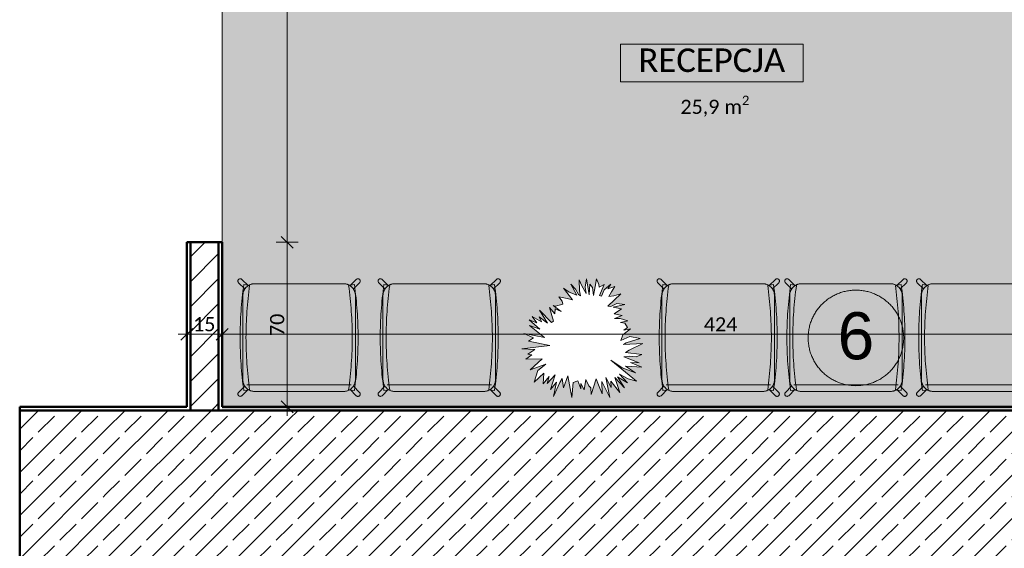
# Model space of a CAD drawing. Extents: x -7955 to 2900, y -3385 to 4160.
# Tile 6 of 30: x -7864 to -7027, y 2335 to 2784. Entities that reach past the tile are written whole.
import ezdxf
from ezdxf.xclip import XClip

# ---------------------------------------------------------------- set-up
doc = ezdxf.new("R2010")
doc.units = 0
doc.header["$MEASUREMENT"] = 0
doc.header["$XCLIPFRAME"] = 0
doc.linetypes.add('Wipeout_Contour', pattern=[10000, 0, -10000])
for name, color, linetype in [('210-A Strefy', 7, 'Continuous'), ('230-A Ściany działowe', 7, 'Continuous'), ('320-W Umeblowanie', 7, 'Continuous'), ('820-G Rysunki Obrazki', 7, 'Continuous')]:
    doc.layers.add(name, color=color, linetype=linetype)
for name, color, linetype, lineweight in [('210-A Strefy_Nr_pióra__41', 7, 'Continuous', 13), ('230-A Ściany działowe_Nr_pióra__1', 7, 'Continuous', 50), ('320-W Umeblowanie_Nr_pióra__23', 7, 'Continuous', 13), ('499-K Wymiary i opisy_Nr_pióra__65', 7, 'Continuous', 5), ('B_WIDOK_Nr_pióra__41', 7, 'Continuous', 13), ('D_OPIS_Nr_pióra__23', 7, 'Continuous', 13), ('D_OPIS_Nr_pióra__41', 7, 'Continuous', 13), ('Drzwi ARCHICAD_Nr_pióra__1', 7, 'Continuous', 50)]:
    doc.layers.add(name, color=color, linetype=linetype, lineweight=lineweight)
doc.layers.add('210-A Strefy_Nr_pióra__64', color=7, linetype='Continuous', lineweight=5, true_color=0x9f9f9f)
doc.layers.add('B_WIDOK_Nr_pióra__64', color=7, linetype='Continuous', lineweight=5, true_color=0x9f9f9f)
doc.styles.add('GENERATED_STYLE_1', font='txt')
doc.styles.add('GENERATED_STYLE_3', font='arial.ttf')
pattern_1 = [(0, (-7692.221, 2461.101), (0, 17.3205), [0, -10]), (0, (-7687.221, 2469.761), (0, 17.3205), [0, -10])]
pattern_2 = [(45, (-7692.221, 2461.101), (-10.6066, 10.6066), [])]
pattern_3 = [(45, (-7692.221, 2461.1), (-18.3848, 18.3848), []), (45, (-7701.414, 2470.294), (-18.38478, 18.38478), [19.5, -6.5])]

# ---------------------------------------------------------------- blocks, each defined once
blk = doc.blocks.new('Rysunek_3_3', base_point=(-7692.22, 2461.1))
at = {"layer": '210-A Strefy', "linetype": 'Continuous', "lineweight": 0, "ltscale": 0.1, "true_color": 0x262626}
blk.add_hatch(color=250, dxfattribs=at).paths.add_polyline_path([(-7692.22, 3677.1), (-7692.22, 2455.1), (-6844.22, 2455.1), (-6844.22, 2843.06), (-6844.22, 3677.1)])
at = {"layer": '230-A Ściany działowe', "linetype": 'Continuous', "lineweight": 0, "ltscale": 0.1, "true_color": 0x000000}
h = blk.add_hatch(dxfattribs=at)
h.set_pattern_fill('Tynk_0003', color=18, style=0, pattern_type=2)
h.set_pattern_definition(pattern_1)
h.paths.add_polyline_path([(-7722.22, 2455.1), (-7719.22, 2455.1), (-7719.22, 2595.1), (-7722.22, 2595.1)])
h = blk.add_hatch(dxfattribs=at)
h.set_pattern_fill('Bloczki_ceramiczne_0003', color=18, style=0, pattern_type=2)
h.set_pattern_definition(pattern_2)
h.paths.add_polyline_path([(-7719.22, 2595.1), (-7719.22, 2455.1), (-7695.22, 2455.1), (-7695.22, 2595.1)])
h = blk.add_hatch(dxfattribs=at)
h.set_pattern_fill('Tynk_0003', color=18, style=0, pattern_type=2)
h.set_pattern_definition(pattern_1)
h.paths.add_polyline_path([(-7695.22, 2455.1), (-7692.22, 2455.1), (-7692.22, 2595.1), (-7695.22, 2595.1)])
h = blk.add_hatch(dxfattribs=at)
h.set_pattern_fill('Tynk_0003', color=18, style=0, pattern_type=2)
h.set_pattern_definition(pattern_1)
h.paths.add_polyline_path([(-7722.22, 2455.1), (-7864.27, 2455.1), (-7864.27, 2452.1), (-7722.22, 2452.1)])
h = blk.add_hatch(dxfattribs=at)
h.set_pattern_fill('Beton_zbrojony_0003', color=18, style=0, pattern_type=2)
h.set_pattern_definition(pattern_3)
h.paths.add_polyline_path([(-7791.22, 2452.1), (-7864.27, 2452.1), (-7864.27, 2296.1), (-7791.22, 2296.1)])
h = blk.add_hatch(dxfattribs=at)
h.set_pattern_fill('Beton_zbrojony_0003', color=18, style=0, pattern_type=2)
h.set_pattern_definition(pattern_3)
h.paths.add_polyline_path([(-7791.22, 2296.1), (-7635.22, 2296.1), (-7635.22, 2452.1), (-7791.22, 2452.1)])
h = blk.add_hatch(dxfattribs=at)
h.set_pattern_fill('Tynk_0003', color=18, style=0, pattern_type=2)
h.set_pattern_definition(pattern_1)
h.paths.add_polyline_path([(-7722.22, 2452.1), (-7719.22, 2452.1), (-7719.22, 2455.1), (-7722.22, 2455.1)])
h = blk.add_hatch(dxfattribs=at)
h.set_pattern_fill('Bloczki_ceramiczne_0003', color=18, style=0, pattern_type=2)
h.set_pattern_definition(pattern_2)
h.paths.add_polyline_path([(-7719.22, 2452.1), (-7695.22, 2452.1), (-7695.22, 2455.1), (-7719.22, 2455.1)])
h = blk.add_hatch(dxfattribs=at)
h.set_pattern_fill('Tynk_0003', color=18, style=0, pattern_type=2)
h.set_pattern_definition(pattern_1)
h.paths.add_polyline_path([(-7695.22, 2452.1), (-7692.22, 2452.1), (-7692.22, 2455.1), (-7695.22, 2455.1)])
h = blk.add_hatch(dxfattribs=at)
h.set_pattern_fill('Tynk_0003', color=18, style=0, pattern_type=2)
h.set_pattern_definition(pattern_1)
h.paths.add_polyline_path([(-6284.22, 2455.1), (-7692.22, 2455.1), (-7692.22, 2452.1), (-6284.22, 2452.1)])
h = blk.add_hatch(dxfattribs=at)
h.set_pattern_fill('Beton_zbrojony_0003', color=18, style=0, pattern_type=2)
h.set_pattern_definition(pattern_3)
h.paths.add_polyline_path([(-7635.22, 2296.1), (-6284.22, 2296.1), (-6284.22, 2452.1), (-7635.22, 2452.1)])
at = {"layer": '210-A Strefy_Nr_pióra__64', "color": 253, "linetype": 'Continuous', "lineweight": 5, "ltscale": 0.1, "true_color": 0x9f9f9f}
for p, q in [((-7692.22, 2455.1), (-7692.22, 3677.1)), ((-6844.22, 2455.1), (-7692.22, 2455.1))]:
    blk.add_line(p, q, dxfattribs=at)
at = {"layer": '230-A Ściany działowe_Nr_pióra__1', "color": 7, "linetype": 'Continuous', "lineweight": 50, "ltscale": 0.1}
for p, q in [((-7722.22, 2595.1), (-7719.22, 2595.1)), ((-7719.22, 2595.1), (-7719.22, 2455.1)), ((-7719.22, 2595.1), (-7695.22, 2595.1)), ((-7695.22, 2455.1), (-7695.22, 2595.1)), ((-7695.22, 2595.1), (-7692.22, 2595.1)), ((-7791.22, 2452.1), (-7864.27, 2452.1)), ((-7635.22, 2452.1), (-7791.22, 2452.1)), ((-7719.22, 2455.1), (-7719.22, 2452.1)), ((-7719.22, 2455.1), (-7719.22, 2452.1)), ((-7719.22, 2452.1), (-7695.22, 2452.1)), ((-7719.22, 2452.1), (-7695.22, 2452.1)), ((-7695.22, 2452.1), (-7695.22, 2455.1)), ((-7695.22, 2452.1), (-7695.22, 2455.1)), ((-6284.22, 2452.1), (-7635.22, 2452.1))]:
    blk.add_line(p, q, dxfattribs=at)
at = {"layer": '230-A Ściany działowe_Nr_pióra__1', "color": 7, "linetype": 'Continuous', "lineweight": 50, "ltscale": 0.1, "flags": 128}
for points in [[(-7722.22, 2595.1), (-7722.22, 2455.1)], [(-7692.22, 2455.1), (-7692.22, 2595.1)], [(-7722.22, 2455.1), (-7864.27, 2455.1)], [(-7864.27, 2455.1), (-7864.27, 2293.1)], [(-6284.22, 2455.1), (-7692.22, 2455.1)]]:
    blk.add_lwpolyline(points, dxfattribs=at)
at = {"layer": '320-W Umeblowanie_Nr_pióra__23', "color": 7, "linetype": 'Continuous', "lineweight": 13, "ltscale": 0.1}
for p, q in [((-7670.1, 2558.17), (-7675.38, 2563.45)), ((-7578.2, 2563.45), (-7583.48, 2558.17)), ((-7551.01, 2558.17), (-7556.28, 2563.45)), ((-7459.11, 2563.45), (-7464.38, 2558.17)), ((-7313.89, 2558.17), (-7319.16, 2563.45)), ((-7221.99, 2563.45), (-7227.26, 2558.17)), ((-7205.36, 2558.17), (-7210.63, 2563.45)), ((-7113.46, 2563.45), (-7118.73, 2558.17)), ((-7093.33, 2558.17), (-7098.6, 2563.45)), ((-7678.2, 2560.62), (-7672.93, 2555.35)), ((-7668.82, 2558.42), (-7673.77, 2559.11)), ((-7588.99, 2559.83), (-7664.59, 2559.83)), ((-7584.76, 2558.42), (-7579.81, 2559.11)), ((-7580.65, 2555.35), (-7575.38, 2560.62)), ((-7559.11, 2560.62), (-7553.84, 2555.35)), ((-7549.73, 2558.42), (-7554.68, 2559.11)), ((-7469.9, 2559.83), (-7545.5, 2559.83)), ((-7465.67, 2558.42), (-7460.71, 2559.11)), ((-7461.56, 2555.35), (-7456.28, 2560.62)), ((-7321.99, 2560.62), (-7316.72, 2555.35)), ((-7312.61, 2558.42), (-7317.56, 2559.11)), ((-7232.77, 2559.83), (-7308.37, 2559.83)), ((-7228.54, 2558.42), (-7223.59, 2559.11)), ((-7224.43, 2555.35), (-7219.16, 2560.62)), ((-7213.46, 2560.62), (-7208.19, 2555.35)), ((-7204.08, 2558.42), (-7209.03, 2559.11)), ((-7124.24, 2559.83), (-7199.84, 2559.83)), ((-7120.01, 2558.42), (-7115.06, 2559.11)), ((-7115.9, 2555.35), (-7110.63, 2560.62)), ((-7101.43, 2560.62), (-7096.15, 2555.35)), ((-7092.05, 2558.42), (-7097, 2559.11)), ((-7012.21, 2559.83), (-7087.81, 2559.83)), ((-7674.59, 2549.83), (-7674.59, 2478.23)), ((-7578.99, 2478.23), (-7578.99, 2549.83)), ((-7555.5, 2549.83), (-7555.5, 2478.23)), ((-7459.9, 2478.23), (-7459.9, 2549.83)), ((-7318.37, 2549.83), (-7318.37, 2478.23)), ((-7222.77, 2478.23), (-7222.77, 2549.83)), ((-7209.84, 2549.83), (-7209.84, 2478.23)), ((-7114.24, 2478.23), (-7114.24, 2549.83)), ((-7097.81, 2549.83), (-7097.81, 2478.23)), ((-7678.2, 2467.45), (-7672.93, 2472.72)), ((-7670.1, 2469.89), (-7675.38, 2464.62)), ((-7668.82, 2469.65), (-7673.77, 2468.95)), ((-7582.49, 2473.73), (-7671.09, 2473.73)), ((-7584.76, 2469.65), (-7579.81, 2468.95)), ((-7578.2, 2464.62), (-7583.48, 2469.89)), ((-7580.65, 2472.72), (-7575.38, 2467.45)), ((-7559.11, 2467.45), (-7553.84, 2472.72)), ((-7551.01, 2469.89), (-7556.28, 2464.62)), ((-7549.73, 2469.65), (-7554.68, 2468.95)), ((-7463.4, 2473.73), (-7552, 2473.73)), ((-7465.67, 2469.65), (-7460.71, 2468.95)), ((-7459.11, 2464.62), (-7464.38, 2469.89)), ((-7461.56, 2472.72), (-7456.28, 2467.45)), ((-7321.99, 2467.45), (-7316.72, 2472.72)), ((-7313.89, 2469.89), (-7319.16, 2464.62)), ((-7312.61, 2469.65), (-7317.56, 2468.95)), ((-7226.27, 2473.73), (-7314.87, 2473.73)), ((-7228.54, 2469.65), (-7223.59, 2468.95)), ((-7221.99, 2464.62), (-7227.26, 2469.89)), ((-7224.43, 2472.72), (-7219.16, 2467.45)), ((-7213.46, 2467.45), (-7208.19, 2472.72)), ((-7205.36, 2469.89), (-7210.63, 2464.62)), ((-7204.08, 2469.65), (-7209.03, 2468.95)), ((-7117.74, 2473.73), (-7206.34, 2473.73)), ((-7120.01, 2469.65), (-7115.06, 2468.95)), ((-7113.46, 2464.62), (-7118.73, 2469.89)), ((-7115.9, 2472.72), (-7110.63, 2467.45)), ((-7101.43, 2467.45), (-7096.15, 2472.72)), ((-7093.33, 2469.89), (-7098.6, 2464.62)), ((-7092.05, 2469.65), (-7097, 2468.95)), ((-7005.71, 2473.73), (-7094.31, 2473.73)), ((-7664.59, 2468.23), (-7588.99, 2468.23)), ((-7545.5, 2468.23), (-7469.9, 2468.23)), ((-7308.37, 2468.23), (-7232.77, 2468.23)), ((-7199.84, 2468.23), (-7124.24, 2468.23)), ((-7087.81, 2468.23), (-7012.21, 2468.23))]:
    blk.add_line(p, q, dxfattribs=at)
for centre, radius, start, end in [((-7676.79, 2562.03), 2, 45, 225), ((-7576.79, 2562.03), 2, 315, 135), ((-7557.7, 2562.03), 2, 45, 225), ((-7457.7, 2562.03), 2, 315, 135), ((-7320.57, 2562.03), 2, 45, 225), ((-7220.57, 2562.03), 2, 315, 135), ((-7212.04, 2562.03), 2, 45, 225), ((-7112.04, 2562.03), 2, 315, 135), ((-7100.01, 2562.03), 2, 45, 225), ((-7354.33, 2514.03), 322.61, 171.96698, 188.03302), ((-7664.59, 2549.83), 10, 90, 180), ((-7664.59, 2549.83), 10, 123.46304, 146.53696), ((-7354.33, 2514.03), 317.61, 171.96698, 188.03302), ((-7588.99, 2549.83), 10, 0, 90), ((-7899.25, 2514.03), 317.61, 351.96698, 8.03302), ((-7588.99, 2549.83), 10, 33.46304, 56.53696), ((-7899.25, 2514.03), 322.61, 351.96698, 8.03302), ((-7235.24, 2514.03), 322.61, 171.96698, 188.03302), ((-7545.5, 2549.83), 10, 90, 180), ((-7545.5, 2549.83), 10, 123.46304, 146.53696), ((-7235.24, 2514.03), 317.61, 171.96698, 188.03302), ((-7469.9, 2549.83), 10, 0, 90), ((-7780.16, 2514.03), 317.61, 351.96698, 8.03302), ((-7469.9, 2549.83), 10, 33.46304, 56.53696), ((-7780.16, 2514.03), 322.61, 351.96698, 8.03302), ((-6998.11, 2514.03), 322.61, 171.96698, 188.03302), ((-7308.37, 2549.83), 10, 90, 180), ((-7308.37, 2549.83), 10, 123.46304, 146.53696), ((-6998.11, 2514.03), 317.61, 171.96698, 188.03302), ((-7232.77, 2549.83), 10, 0, 90), ((-7543.03, 2514.03), 317.61, 351.96698, 8.03302), ((-7232.77, 2549.83), 10, 33.46304, 56.53696), ((-7543.03, 2514.03), 322.61, 351.96698, 8.03302), ((-6889.58, 2514.03), 322.61, 171.96698, 188.03302), ((-7199.84, 2549.83), 10, 90, 180), ((-7199.84, 2549.83), 10, 123.46304, 146.53696), ((-6889.58, 2514.03), 317.61, 171.96698, 188.03302), ((-7124.24, 2549.83), 10, 0, 90), ((-7434.5, 2514.03), 317.61, 351.96698, 8.03302), ((-7124.24, 2549.83), 10, 33.46304, 56.53696), ((-7434.5, 2514.03), 322.61, 351.96698, 8.03302), ((-6777.55, 2514.03), 322.61, 171.96698, 188.03302), ((-7087.81, 2549.83), 10, 90, 180), ((-7087.81, 2549.83), 10, 123.46304, 146.53696), ((-6777.55, 2514.03), 317.61, 171.96698, 188.03302), ((-7664.59, 2478.23), 10, 180, 270), ((-7588.99, 2478.23), 10, 270, 0), ((-7545.5, 2478.23), 10, 180, 270), ((-7469.9, 2478.23), 10, 270, 0), ((-7308.37, 2478.23), 10, 180, 270), ((-7232.77, 2478.23), 10, 270, 0), ((-7199.84, 2478.23), 10, 180, 270), ((-7124.24, 2478.23), 10, 270, 0), ((-7087.81, 2478.23), 10, 180, 270), ((-7664.59, 2478.23), 10, 213.46304, 236.53696), ((-7588.99, 2478.23), 10, 303.46304, 326.53696), ((-7545.5, 2478.23), 10, 213.46304, 236.53696), ((-7469.9, 2478.23), 10, 303.46304, 326.53696), ((-7308.37, 2478.23), 10, 213.46304, 236.53696), ((-7232.77, 2478.23), 10, 303.46304, 326.53696), ((-7199.84, 2478.23), 10, 213.46304, 236.53696), ((-7124.24, 2478.23), 10, 303.46304, 326.53696), ((-7087.81, 2478.23), 10, 213.46304, 236.53696), ((-7676.79, 2466.03), 2, 135, 315), ((-7576.79, 2466.03), 2, 225, 45), ((-7557.7, 2466.03), 2, 135, 315), ((-7457.7, 2466.03), 2, 225, 45), ((-7320.57, 2466.03), 2, 135, 315), ((-7220.57, 2466.03), 2, 225, 45), ((-7212.04, 2466.03), 2, 135, 315), ((-7112.04, 2466.03), 2, 225, 45), ((-7100.01, 2466.03), 2, 135, 315)]:
    blk.add_arc(centre, radius, start, end, dxfattribs=at)
at = {"layer": '499-K Wymiary i opisy_Nr_pióra__65', "color": 7, "linetype": 'Continuous', "lineweight": 5, "ltscale": 0.1}
for p, q in [((-7636.93, 2595.1), (-7636.93, 3095.1)), ((-7627.55, 2595.1), (-7646.3, 2595.1)), ((-7641.93, 2600.1), (-7631.93, 2590.1)), ((-7636.93, 2455.1), (-7636.93, 2595.1)), ((-7717.22, 2521.86), (-7727.22, 2511.86)), ((-7722.22, 2507.48), (-7722.22, 2526.23)), ((-7687.22, 2521.86), (-7697.22, 2511.86)), ((-7692.22, 2507.48), (-7692.22, 2526.23)), ((-7729.72, 2516.86), (-7722.22, 2516.86)), ((-7722.22, 2516.86), (-7692.22, 2516.86)), ((-7627.55, 2455.1), (-7646.3, 2455.1)), ((-7641.93, 2460.1), (-7631.93, 2450.1)), ((-7636.93, 2447.6), (-7636.93, 2455.1))]:
    blk.add_line(p, q, dxfattribs=at)
at = {"layer": 'B_WIDOK_Nr_pióra__64', "color": 253, "linetype": 'Continuous', "lineweight": 5, "ltscale": 0.1, "true_color": 0x9f9f9f}
for p, q in [((-7198.33, 2763.43), (-7353.62, 2763.43)), ((-7353.62, 2763.43), (-7353.62, 2731.43)), ((-7198.33, 2731.43), (-7198.33, 2763.43)), ((-7353.62, 2731.43), (-7198.33, 2731.43))]:
    blk.add_line(p, q, dxfattribs=at)
at = {"layer": 'D_OPIS_Nr_pióra__23', "color": 7, "linetype": 'Continuous', "lineweight": 13, "ltscale": 0.1}
blk.add_circle((-7153.55, 2513.73), 40.61, dxfattribs=at)
at = {"layer": 'Drzwi ARCHICAD_Nr_pióra__1', "color": 7, "linetype": 'Continuous', "lineweight": 50, "ltscale": 0.1}
for p, q in [((-7722.22, 2595.1), (-7719.22, 2595.1)), ((-7719.22, 2595.1), (-7695.22, 2595.1)), ((-7695.22, 2595.1), (-7692.22, 2595.1))]:
    blk.add_line(p, q, dxfattribs=at)
at = {"layer": '210-A Strefy_Nr_pióra__41', "color": 7, "linetype": 'Continuous', "lineweight": 13, "insert": (-7302.68, 2700.7), "char_height": 12, "attachment_point": 7, "style": 'GENERATED_STYLE_1'}
blk.add_mtext('\\A1;{\\pql;\\fCalibri Light|b0|i0|c238|p34;25,9 m\\fCalibri Light|b0|i0|c238|p34;\\A1{\\H.66x;\\S2^  ;}}', dxfattribs=at)
at = {"layer": '499-K Wymiary i opisy_Nr_pióra__65', "color": 7, "linetype": 'Continuous', "lineweight": 5, "char_height": 12, "attachment_point": 7, "style": 'GENERATED_STYLE_1'}
for s, insert, width in [('\\A1;{\\pql;\\fCalibri Light|b0|i0|c238|p34;15}', (-7716.95, 2519.26), 19.4561), ('\\A1;{\\pql;\\fCalibri Light|b0|i0|c238|p34;424}', (-7282.81, 2519.26), 29.1841)]:
    blk.add_mtext(s, dxfattribs=dict(at, insert=insert, width=width))
at = {"layer": '499-K Wymiary i opisy_Nr_pióra__65', "color": 7, "linetype": 'Continuous', "lineweight": 5, "insert": (-7639.33, 2515.37), "char_height": 12, "width": 19.4561, "attachment_point": 7, "rotation": 90, "style": 'GENERATED_STYLE_1'}
blk.add_mtext('\\A1;{\\pql;\\fCalibri Light|b0|i0|c238|p34;70}', dxfattribs=at)
at = {"layer": 'B_WIDOK_Nr_pióra__41', "color": 7, "linetype": 'Continuous', "lineweight": 13, "insert": (-7275.98, 2759.84), "char_height": 20, "attachment_point": 2, "style": 'GENERATED_STYLE_1'}
blk.add_mtext('\\A1;{\\pqc;\\fCalibri Light|b0|i0|c238|p34;RECEPCJA}', dxfattribs=at)
at = {"layer": 'D_OPIS_Nr_pióra__41', "color": 7, "linetype": 'Continuous', "lineweight": 13, "insert": (-7153.55, 2535.55), "char_height": 40, "attachment_point": 2, "style": 'GENERATED_STYLE_3'}
blk.add_mtext('\\A1;{\\pqc;\\fArial|b0|i0|c238|p38;6}', dxfattribs=at)
at = {"color": 254, "linetype": 'Wipeout_Contour', "lineweight": 0, "ltscale": 1130784.950078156}
blk.add_wipeout([(-7393.88, 2475.73), (-7390.01, 2477.34), (-7387.29, 2470.57), (-7387.23, 2474.94), (-7384.37, 2469.61), (-7383.12, 2478.33), (-7380.44, 2473), (-7378.76, 2471.29), (-7378.53, 2465.53), (-7374.42, 2479.07), (-7372.28, 2473.77), (-7369.1, 2466.25), (-7369.53, 2476.75), (-7366.2, 2469.95), (-7362.82, 2463.13), (-7366.03, 2480.11), (-7361.54, 2471.7), (-7361.91, 2476.82), (-7354.29, 2467.21), (-7358.55, 2479.94), (-7350.25, 2471.29), (-7356.29, 2480.69), (-7347.78, 2475.61), (-7354.37, 2482.95), (-7347.04, 2478.93), (-7340.14, 2477.05), (-7361.91, 2494.74), (-7352.14, 2488.3), (-7340.82, 2484.06), (-7349.46, 2489.65), (-7344.11, 2489.45), (-7335.44, 2488.84), (-7345.02, 2492.91), (-7337.9, 2492.66), (-7350.92, 2497.55), (-7345.97, 2498.19), (-7340.19, 2497.59), (-7335.44, 2499.55), (-7349.27, 2501.45), (-7346.14, 2503.21), (-7334.76, 2508.92), (-7351.17, 2508.02), (-7348.7, 2509.5), (-7337, 2513.31), (-7345.67, 2514.94), (-7353.3, 2511.41), (-7351.77, 2516.23), (-7345.13, 2521.46), (-7350.7, 2520.27), (-7347.82, 2522.49), (-7350.02, 2526.27), (-7353.68, 2526.87), (-7347.28, 2528.15), (-7353.95, 2530.17), (-7358.75, 2530.13), (-7352.2, 2532.76), (-7359, 2534.2), (-7352.72, 2538.44), (-7359.81, 2539.96), (-7350.02, 2542.12), (-7356.88, 2543.04), (-7361.96, 2540.58), (-7364.33, 2540.75), (-7353.39, 2551.24), (-7359.35, 2549.56), (-7363.45, 2548.91), (-7361.38, 2553.04), (-7358.33, 2557.31), (-7364.3, 2555.48), (-7361.92, 2559.41), (-7367.6, 2554.72), (-7369.82, 2549.27), (-7371.41, 2549.85), (-7367.53, 2559.17), (-7371.83, 2556.86), (-7372.02, 2559.17), (-7374.04, 2563.97), (-7375.04, 2557.36), (-7376.51, 2549.8), (-7377.41, 2556.53), (-7379.66, 2559.41), (-7380.15, 2550.49), (-7382.45, 2564.03), (-7383.62, 2556.99), (-7382.78, 2551.54), (-7386.6, 2557.97), (-7388.64, 2563.01), (-7388.41, 2553.65), (-7387.65, 2549.5), (-7389.44, 2550.61), (-7391.8, 2555.15), (-7395.97, 2559.43), (-7390.7, 2550.16), (-7397.14, 2552.61), (-7402.07, 2556.14), (-7394.51, 2546.14), (-7398.88, 2547.35), (-7405.92, 2548.6), (-7403.23, 2545), (-7402.78, 2542.36), (-7408.9, 2540.63), (-7410.77, 2541.41), (-7404.02, 2536.29), (-7409.15, 2538.5), (-7409.55, 2534.21), (-7413.87, 2539.58), (-7410.63, 2527.88), (-7412.21, 2526.73), (-7422.48, 2537.42), (-7415.65, 2526.36), (-7422.75, 2531.57), (-7420.84, 2527.38), (-7428.84, 2531.95), (-7424.85, 2526.55), (-7431.35, 2528.97), (-7422.33, 2521.15), (-7431.11, 2524.21), (-7418.11, 2513.99), (-7435.65, 2517.41), (-7427.62, 2513.68), (-7431.8, 2510.92), (-7413.58, 2507.16), (-7437.37, 2504.32), (-7426.53, 2503.97), (-7432.41, 2499.86), (-7429, 2499.25), (-7434.18, 2495.6), (-7420.1, 2495.92), (-7430.35, 2486.59), (-7416.97, 2491.29), (-7423.88, 2485.94), (-7427.14, 2476.05), (-7418.76, 2483.75), (-7419.39, 2474.65), (-7414.2, 2480.93), (-7416.02, 2474.89), (-7409.07, 2482.34), (-7413.07, 2469.89), (-7407.91, 2476.01), (-7410.64, 2463.85), (-7405.16, 2475.78), (-7403.12, 2479.13), (-7401.99, 2471.29), (-7398.28, 2481.57), (-7394.98, 2462.99)], dxfattribs=at).dxf.layer = '320-W Umeblowanie'
at = {"layer": '320-W Umeblowanie_Nr_pióra__23', "color": 7, "linetype": 'Continuous', "lineweight": 13, "ltscale": 0.1}
for p, q in [((-7388.64, 2563.01), (-7386.6, 2557.97)), ((-7388.41, 2553.65), (-7388.64, 2563.01)), ((-7383.62, 2556.99), (-7382.45, 2564.03)), ((-7382.45, 2564.03), (-7380.15, 2550.49)), ((-7375.04, 2557.36), (-7374.04, 2563.97)), ((-7374.04, 2563.97), (-7372.02, 2559.17)), ((-7402.07, 2556.14), (-7397.14, 2552.61)), ((-7394.51, 2546.14), (-7402.07, 2556.14)), ((-7397.14, 2552.61), (-7390.7, 2550.16)), ((-7395.97, 2559.43), (-7391.8, 2555.15)), ((-7390.7, 2550.16), (-7395.97, 2559.43)), ((-7391.8, 2555.15), (-7389.44, 2550.61)), ((-7387.65, 2549.5), (-7388.41, 2553.65)), ((-7386.6, 2557.97), (-7382.78, 2551.54)), ((-7382.78, 2551.54), (-7383.62, 2556.99)), ((-7380.15, 2550.49), (-7379.66, 2559.41)), ((-7379.66, 2559.41), (-7377.41, 2556.53)), ((-7377.41, 2556.53), (-7376.51, 2549.8)), ((-7376.51, 2549.8), (-7375.04, 2557.36)), ((-7372.02, 2559.17), (-7371.83, 2556.86)), ((-7371.83, 2556.86), (-7367.53, 2559.17)), ((-7367.53, 2559.17), (-7371.41, 2549.85)), ((-7369.82, 2549.27), (-7367.6, 2554.72)), ((-7367.6, 2554.72), (-7361.92, 2559.41)), ((-7361.92, 2559.41), (-7364.3, 2555.48)), ((-7364.3, 2555.48), (-7358.33, 2557.31)), ((-7361.38, 2553.04), (-7363.45, 2548.91)), ((-7358.33, 2557.31), (-7361.38, 2553.04)), ((-7405.92, 2548.6), (-7398.88, 2547.35)), ((-7403.23, 2545), (-7405.92, 2548.6)), ((-7402.78, 2542.36), (-7403.23, 2545)), ((-7398.88, 2547.35), (-7394.51, 2546.14)), ((-7389.44, 2550.61), (-7387.65, 2549.5)), ((-7371.41, 2549.85), (-7369.82, 2549.27)), ((-7353.39, 2551.24), (-7364.33, 2540.75)), ((-7363.45, 2548.91), (-7359.35, 2549.56)), ((-7359.35, 2549.56), (-7353.39, 2551.24)), ((-7422.48, 2537.42), (-7412.21, 2526.73)), ((-7415.65, 2526.36), (-7422.48, 2537.42)), ((-7413.87, 2539.58), (-7409.55, 2534.21)), ((-7410.63, 2527.88), (-7413.87, 2539.58)), ((-7410.77, 2541.41), (-7408.9, 2540.63)), ((-7404.02, 2536.29), (-7410.77, 2541.41)), ((-7409.55, 2534.21), (-7409.15, 2538.5)), ((-7409.15, 2538.5), (-7404.02, 2536.29)), ((-7408.9, 2540.63), (-7402.78, 2542.36)), ((-7364.33, 2540.75), (-7361.96, 2540.58)), ((-7361.96, 2540.58), (-7356.88, 2543.04)), ((-7350.02, 2542.12), (-7359.81, 2539.96)), ((-7359.81, 2539.96), (-7352.72, 2538.44)), ((-7352.72, 2538.44), (-7359, 2534.2)), ((-7356.88, 2543.04), (-7350.02, 2542.12)), ((-7431.35, 2528.97), (-7424.85, 2526.55)), ((-7422.33, 2521.15), (-7431.35, 2528.97)), ((-7428.84, 2531.95), (-7420.84, 2527.38)), ((-7424.85, 2526.55), (-7428.84, 2531.95)), ((-7422.75, 2531.57), (-7415.65, 2526.36)), ((-7420.84, 2527.38), (-7422.75, 2531.57)), ((-7412.21, 2526.73), (-7410.63, 2527.88)), ((-7359, 2534.2), (-7352.2, 2532.76)), ((-7352.2, 2532.76), (-7358.75, 2530.13)), ((-7358.75, 2530.13), (-7353.95, 2530.17)), ((-7353.95, 2530.17), (-7347.28, 2528.15)), ((-7347.28, 2528.15), (-7353.68, 2526.87)), ((-7431.11, 2524.21), (-7422.33, 2521.15)), ((-7418.11, 2513.99), (-7431.11, 2524.21)), ((-7353.68, 2526.87), (-7350.02, 2526.27)), ((-7345.13, 2521.46), (-7351.77, 2516.23)), ((-7347.82, 2522.49), (-7350.7, 2520.27)), ((-7350.7, 2520.27), (-7345.13, 2521.46)), ((-7350.02, 2526.27), (-7347.82, 2522.49)), ((-7435.65, 2517.41), (-7418.11, 2513.99)), ((-7427.62, 2513.68), (-7435.65, 2517.41)), ((-7431.8, 2510.92), (-7427.62, 2513.68)), ((-7413.58, 2507.16), (-7431.8, 2510.92)), ((-7351.77, 2516.23), (-7353.3, 2511.41)), ((-7353.3, 2511.41), (-7345.67, 2514.94)), ((-7337, 2513.31), (-7348.7, 2509.5)), ((-7345.67, 2514.94), (-7337, 2513.31)), ((-7437.37, 2504.32), (-7413.58, 2507.16)), ((-7426.53, 2503.97), (-7437.37, 2504.32)), ((-7432.41, 2499.86), (-7426.53, 2503.97)), ((-7348.7, 2509.5), (-7351.17, 2508.02)), ((-7351.17, 2508.02), (-7334.76, 2508.92)), ((-7346.14, 2503.21), (-7349.27, 2501.45)), ((-7334.76, 2508.92), (-7346.14, 2503.21)), ((-7434.18, 2495.6), (-7429, 2499.25)), ((-7420.1, 2495.92), (-7434.18, 2495.6)), ((-7429, 2499.25), (-7432.41, 2499.86)), ((-7430.35, 2486.59), (-7420.1, 2495.92)), ((-7361.91, 2494.74), (-7340.14, 2477.05)), ((-7352.14, 2488.3), (-7361.91, 2494.74)), ((-7345.97, 2498.19), (-7350.92, 2497.55)), ((-7350.92, 2497.55), (-7337.9, 2492.66)), ((-7349.27, 2501.45), (-7335.44, 2499.55)), ((-7340.19, 2497.59), (-7345.97, 2498.19)), ((-7335.44, 2499.55), (-7340.19, 2497.59)), ((-7416.97, 2491.29), (-7430.35, 2486.59)), ((-7427.14, 2476.05), (-7423.88, 2485.94)), ((-7423.88, 2485.94), (-7416.97, 2491.29)), ((-7340.82, 2484.06), (-7352.14, 2488.3)), ((-7349.46, 2489.65), (-7340.82, 2484.06)), ((-7344.11, 2489.45), (-7349.46, 2489.65)), ((-7345.02, 2492.91), (-7335.44, 2488.84)), ((-7337.9, 2492.66), (-7345.02, 2492.91)), ((-7335.44, 2488.84), (-7344.11, 2489.45)), ((-7418.76, 2483.75), (-7427.14, 2476.05)), ((-7419.39, 2474.65), (-7418.76, 2483.75)), ((-7414.2, 2480.93), (-7419.39, 2474.65)), ((-7409.07, 2482.34), (-7416.02, 2474.89)), ((-7416.02, 2474.89), (-7414.2, 2480.93)), ((-7413.07, 2469.89), (-7409.07, 2482.34)), ((-7403.12, 2479.13), (-7405.16, 2475.78)), ((-7401.99, 2471.29), (-7403.12, 2479.13)), ((-7398.28, 2481.57), (-7401.99, 2471.29)), ((-7394.98, 2462.99), (-7398.28, 2481.57)), ((-7390.01, 2477.34), (-7393.88, 2475.73)), ((-7387.29, 2470.57), (-7390.01, 2477.34)), ((-7383.12, 2478.33), (-7384.37, 2469.61)), ((-7380.44, 2473), (-7383.12, 2478.33)), ((-7374.42, 2479.07), (-7378.53, 2465.53)), ((-7372.28, 2473.77), (-7374.42, 2479.07)), ((-7366.03, 2480.11), (-7362.82, 2463.13)), ((-7361.54, 2471.7), (-7366.03, 2480.11)), ((-7358.55, 2479.94), (-7354.29, 2467.21)), ((-7350.25, 2471.29), (-7358.55, 2479.94)), ((-7356.29, 2480.69), (-7350.25, 2471.29)), ((-7347.78, 2475.61), (-7356.29, 2480.69)), ((-7354.37, 2482.95), (-7347.78, 2475.61)), ((-7347.04, 2478.93), (-7354.37, 2482.95)), ((-7340.14, 2477.05), (-7347.04, 2478.93)), ((-7407.91, 2476.01), (-7413.07, 2469.89)), ((-7410.64, 2463.85), (-7407.91, 2476.01)), ((-7405.16, 2475.78), (-7410.64, 2463.85)), ((-7393.88, 2475.73), (-7394.98, 2462.99)), ((-7387.23, 2474.94), (-7387.29, 2470.57)), ((-7384.37, 2469.61), (-7387.23, 2474.94)), ((-7378.76, 2471.29), (-7380.44, 2473)), ((-7378.53, 2465.53), (-7378.76, 2471.29)), ((-7369.1, 2466.25), (-7372.28, 2473.77)), ((-7369.53, 2476.75), (-7369.1, 2466.25)), ((-7366.2, 2469.95), (-7369.53, 2476.75)), ((-7362.82, 2463.13), (-7366.2, 2469.95)), ((-7361.91, 2476.82), (-7361.54, 2471.7)), ((-7354.29, 2467.21), (-7361.91, 2476.82))]:
    blk.add_line(p, q, dxfattribs=at)
at = {"layer": '499-K Wymiary i opisy_Nr_pióra__65', "color": 7, "linetype": 'Continuous', "lineweight": 5, "ltscale": 0.1}
blk.add_line((-7692.22, 2516.86), (-6844.22, 2516.86), dxfattribs=at)

msp = doc.modelspace()

# ---------------------------------------------------------------- block references
at = {"layer": '820-G Rysunki Obrazki', "color": 9, "linetype": 'Continuous', "lineweight": 5, "ltscale": 0.1, "true_color": 0xc2c2c2}
ref = msp.add_blockref('Rysunek_3_3', (-7692.22, 2461.1), dxfattribs=at)
XClip(ref).set_block_clipping_path([(-7979.5546049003, 787.529597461), (-5174.1326933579, 787.529597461), (-5174.1326933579, 4015.4311028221), (-7979.5546049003, 4015.4311028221), (-7979.5546049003, 3370.6642128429)])

doc.saveas('drawing.dxf')
